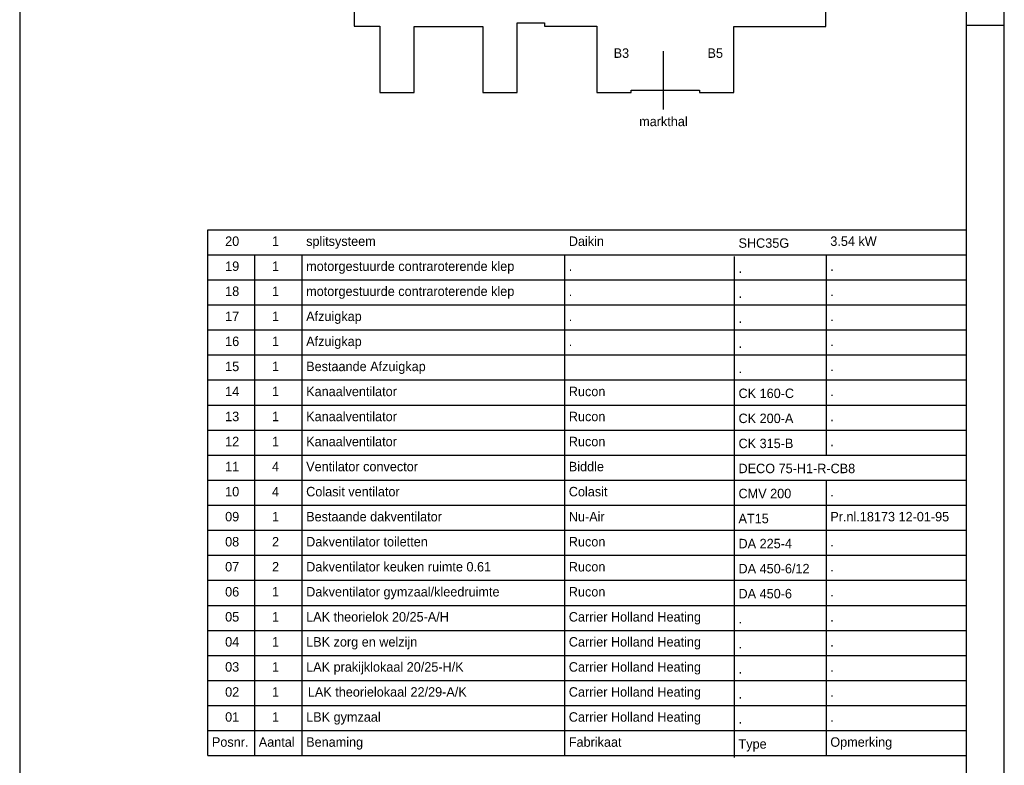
# Model space of a CAD drawing. Extents: x 0 to 1189, y 0 to 841.
# Tile 24 of 27: x 929 to 1189, y 102 to 298. Entities that reach past the tile are written whole.
import ezdxf

# ---------------------------------------------------------------- set-up
doc = ezdxf.new("R2010")
doc.units = 0
doc.linetypes.add('2322107', pattern=[2000, 1000, 1000])
for name, color, linetype in [('00KAD070', 5, 'CONTINUOUS'), ('AL$1----_ALGEMEEN', 7, 'CONTINUOUS'), ('AL$2----_RENVOOI', 7, 'CONTINUOUS'), ('AL$5----_NOORDPIJL', 7, 'CONTINUOUS'), ('BL$2----', 7, 'CONTINUOUS'), ('WL561---', 4, 'CONTINUOUS'), ('WL570---_TOEVOER', 3, 'CONTINUOUS'), ('WM561---', 1, 'CONTINUOUS')]:
    doc.layers.add(name, color=color, linetype=linetype)
doc.styles.add('BURO-025', font='BUROFONT.shx', dxfattribs={"height": 2.5})

# ---------------------------------------------------------------- blocks, each defined once
blk = doc.blocks.new('A$C39DB0CF5')
at = {"layer": 'AL$1----_ALGEMEEN', "color": 8}
blk.add_circle((72.36, 68.19), 8.75, dxfattribs=at)
at = {"layer": 'AL$2----_RENVOOI', "color": 8}
blk.add_lwpolyline([(0, 44.96), (0, 26.42), (6.8, 26.42), (6.8, 8.86), (15.88, 8.86), (15.88, 26.34), (33.98, 26.34), (33.98, 8.86), (43.07, 8.86), (43.07, 27.3), (50.33, 27.3), (50.33, 26.42), (64.08, 26.42), (64.08, 8.86), (73.16, 8.86), (73.16, 9.52), (91.26, 9.52), (91.26, 8.86), (100.35, 8.86), (100.35, 26.34), (124.62, 26.34), (124.62, 35.42), (122.35, 35.42), (122.35, 44.96), (104.21, 44.96), (104.21, 39.67), (91.28, 39.67), (91.28, 44.96), (73.15, 44.96), (73.15, 39.67), (68.47, 39.67), (68.47, 44.96), (50.33, 44.96), (50.33, 34.76), (43.07, 34.76), (43.07, 35.42), (42.25, 35.42), (42.25, 44.96), (24.12, 44.96), (24.12, 35.42), (16.04, 35.42), (16.04, 44.96)], close=True, dxfattribs=at)
at = {"layer": 'AL$5----_NOORDPIJL', "color": 8}
for points in [[(39.73, 72.53), (37.4, 72.57), (37.42, 73.73), (38, 74.1), (39.17, 74.08), (39.75, 73.7), (39.73, 72.53)], [(39.7, 70.2), (37.37, 70.23), (37.38, 71.4), (37.68, 71.77), (38.26, 71.76), (38.55, 71.38), (38.53, 70.22)], [(38.54, 70.97), (39.72, 71.71)], [(65.64, 70.12), (84.13, 71.24)], [(84.13, 71.24), (87.21, 71.39), (87.11, 64.39), (84.04, 64.62)], [(90.5, 70.56), (88.18, 70.59), (88.2, 71.75), (88.78, 72.12), (89.94, 72.1), (90.52, 71.72), (90.5, 70.56)], [(39.38, 67.87), (37.63, 67.9), (37.34, 68.28), (37.35, 69.07), (37.65, 69.44), (39.4, 69.42), (39.68, 69.04), (39.67, 68.25), (39.38, 67.87)], [(63.75, 66.61), (40.86, 68.63), (63.79, 70.01)], [(88.15, 68.61), (88.16, 69.4)], [(88.16, 69.04), (90.48, 69.01)], [(90.47, 68.58), (90.49, 69.37)], [(39.34, 65.54), (37.59, 65.57), (37.31, 65.95), (37.32, 66.74), (37.62, 67.11), (39.37, 67.09), (39.65, 66.7), (39.64, 65.92), (39.34, 65.54)], [(84.04, 64.81), (65.59, 66.44)], [(88.08, 63.62), (88.11, 65.16), (90.41, 63.59), (90.43, 65.13)], [(88.15, 65.94), (90.15, 65.92), (90.44, 66.29), (90.45, 67.07), (90.17, 67.45), (88.14, 67.48)], [(39.6, 63.21), (37.27, 63.24), (39.62, 64.75), (37.29, 64.78)]]:
    blk.add_lwpolyline(points, dxfattribs=at)
at = {"layer": 'WL561---', "color": 1}
blk.add_line((81.74, 4.37), (81.74, 19.83), dxfattribs=at)
at = {"layer": 'WL561---', "color": 1, "style": 'BURO-025'}
for s, p in [('B1', (57.26, 37.86)), ('B2', (80.86, 37.86)), ('B4', (111.8, 37.86)), ('A1', (7.68, 31.12)), ('A2', (31.68, 31.12)), ('B3', (68.56, 18.04)), ('B5', (93.36, 18.04)), ('markthal', (75.31, 0))]:
    blk.add_text(s, height=2.5, dxfattribs=at).set_placement(p)

msp = doc.modelspace()

# ---------------------------------------------------------------- linework, layer by layer
at = {"layer": '00KAD070', "linetype": 'CONTINUOUS'}
msp.add_line((1179, 10), (1179, 831), dxfattribs=at)
at = {"layer": 'WL561---', "color": 8, "linetype": 'CONTINUOUS'}
msp.add_line((928.8, 811.92), (928.8, 15.18), dxfattribs=at)
at = {"layer": 'WL570---_TOEVOER'}
for p, q in [((1189, 0), (1189, 841)), ((1179, 297), (1189, 297))]:
    msp.add_line(p, q, dxfattribs=at)
at = {"layer": 'WM561---', "linetype": '2322107'}
for p, q in [((978.55, 243), (1179, 243)), ((978.55, 236.39), (978.55, 243)), ((978.55, 236.39), (1179, 236.39)), ((978.55, 229.77), (978.55, 236.39)), ((990.93, 229.77), (990.93, 236.39)), ((1003.46, 229.77), (1003.46, 236.39)), ((1072.87, 229.77), (1072.87, 236.39)), ((1117.72, 229.28), (1117.72, 235.89)), ((1141.98, 229.77), (1141.98, 236.39)), ((978.55, 229.77), (1179, 229.77)), ((978.55, 223.16), (978.55, 229.77)), ((990.93, 223.16), (990.93, 229.77)), ((1003.46, 223.16), (1003.46, 229.77)), ((1072.87, 223.16), (1072.87, 229.77)), ((1117.72, 222.66), (1117.72, 229.28)), ((1141.98, 223.16), (1141.98, 229.77)), ((978.55, 223.16), (1179, 223.16)), ((978.55, 216.55), (978.55, 223.16)), ((990.93, 216.55), (990.93, 223.16)), ((1003.46, 216.55), (1003.46, 223.16)), ((1072.87, 216.55), (1072.87, 223.16)), ((1117.72, 216.05), (1117.72, 222.66)), ((1141.98, 216.55), (1141.98, 223.16)), ((978.55, 216.55), (1179, 216.55)), ((978.55, 209.93), (978.55, 216.55)), ((990.93, 209.93), (990.93, 216.55)), ((1003.46, 209.93), (1003.46, 216.55)), ((1072.87, 209.93), (1072.87, 216.55)), ((1117.72, 209.43), (1117.72, 216.05)), ((1141.98, 209.93), (1141.98, 216.55)), ((978.55, 209.93), (1179, 209.93)), ((978.55, 203.32), (978.55, 209.93)), ((990.93, 203.32), (990.93, 209.93)), ((1003.46, 203.32), (1003.46, 209.93)), ((1072.87, 203.32), (1072.87, 209.93)), ((1117.72, 202.82), (1117.72, 209.43)), ((1141.98, 203.32), (1141.98, 209.93)), ((978.55, 203.32), (1179, 203.32)), ((978.55, 196.7), (978.55, 203.32)), ((990.93, 196.7), (990.93, 203.32)), ((1003.46, 196.7), (1003.46, 203.32)), ((1072.87, 196.7), (1072.87, 203.32)), ((1141.98, 196.7), (1141.98, 203.32)), ((1117.72, 196.21), (1117.72, 202.82)), ((978.55, 196.7), (1179, 196.7)), ((978.55, 190.09), (978.55, 196.7)), ((990.93, 190.09), (990.93, 196.7)), ((1003.46, 190.09), (1003.46, 196.7)), ((1072.87, 190.09), (1072.87, 196.7)), ((1117.72, 189.59), (1117.72, 196.21)), ((1141.98, 190.09), (1141.98, 196.7)), ((978.55, 190.09), (1179, 190.09)), ((978.55, 183.48), (978.55, 190.09)), ((990.93, 183.48), (990.93, 190.09)), ((1003.46, 183.48), (1003.46, 190.09)), ((1072.87, 183.48), (1072.87, 190.09)), ((1141.98, 183.48), (1141.98, 190.09)), ((1117.72, 182.98), (1117.72, 189.59)), ((978.55, 183.48), (1179, 183.48)), ((978.55, 176.86), (978.55, 183.48)), ((990.93, 176.86), (990.93, 183.48)), ((1003.46, 176.86), (1003.46, 183.48)), ((1072.87, 176.86), (1072.87, 183.48)), ((1117.72, 176.36), (1117.72, 182.98)), ((978.55, 176.86), (1179, 176.86)), ((978.55, 170.25), (978.55, 176.86)), ((990.93, 170.25), (990.93, 176.86)), ((1003.46, 170.25), (1003.46, 176.86)), ((1072.87, 170.25), (1072.87, 176.86)), ((1117.72, 169.75), (1117.72, 176.36)), ((1141.98, 170.25), (1141.98, 176.86)), ((978.55, 170.25), (1179, 170.25)), ((978.55, 163.63), (978.55, 170.25)), ((990.93, 163.63), (990.93, 170.25)), ((1003.46, 163.63), (1003.46, 170.25)), ((1072.87, 163.63), (1072.87, 170.25)), ((1117.72, 163.13), (1117.72, 169.75)), ((1141.98, 163.63), (1141.98, 170.25)), ((978.55, 163.63), (1179, 163.63)), ((978.55, 157.02), (978.55, 163.63)), ((990.93, 157.02), (990.93, 163.63)), ((1003.46, 157.02), (1003.46, 163.63)), ((1072.87, 157.02), (1072.87, 163.63)), ((1117.72, 156.52), (1117.72, 163.13)), ((1141.98, 157.02), (1141.98, 163.63)), ((978.55, 157.02), (1179, 157.02)), ((978.55, 150.4), (978.55, 157.02)), ((990.93, 150.4), (990.93, 157.02)), ((1003.46, 150.4), (1003.46, 157.02)), ((1072.87, 150.4), (1072.87, 157.02)), ((1117.72, 149.91), (1117.72, 156.52)), ((1141.98, 150.4), (1141.98, 157.02)), ((978.55, 150.4), (1179, 150.4)), ((978.55, 143.79), (978.55, 150.4)), ((990.93, 143.79), (990.93, 150.4)), ((1003.46, 143.79), (1003.46, 150.4)), ((1072.87, 143.79), (1072.87, 150.4)), ((1117.72, 143.29), (1117.72, 149.91)), ((1141.98, 143.79), (1141.98, 150.4)), ((978.55, 143.79), (1179, 143.79)), ((978.55, 137.18), (978.55, 143.79)), ((990.93, 137.18), (990.93, 143.79)), ((1003.46, 137.18), (1003.46, 143.79)), ((1072.87, 137.18), (1072.87, 143.79)), ((1117.72, 136.68), (1117.72, 143.29)), ((1141.98, 137.18), (1141.98, 143.79)), ((978.55, 137.18), (1179, 137.18)), ((978.55, 130.56), (978.55, 137.18)), ((990.93, 130.56), (990.93, 137.18)), ((1003.46, 130.56), (1003.46, 137.18)), ((1072.87, 130.56), (1072.87, 137.18)), ((1117.72, 130.06), (1117.72, 136.68)), ((1141.98, 130.56), (1141.98, 137.18)), ((978.55, 130.56), (1179, 130.56)), ((978.55, 123.95), (978.55, 130.56)), ((990.93, 123.95), (990.93, 130.56)), ((1003.46, 123.95), (1003.46, 130.56)), ((1072.87, 123.95), (1072.87, 130.56)), ((1141.98, 123.95), (1141.98, 130.56)), ((1117.72, 123.45), (1117.72, 130.06)), ((978.55, 123.95), (1179, 123.95)), ((978.55, 117.33), (978.55, 123.95)), ((990.93, 117.33), (990.93, 123.95)), ((1003.46, 117.33), (1003.46, 123.95)), ((1072.87, 117.33), (1072.87, 123.95)), ((1117.72, 116.83), (1117.72, 123.45)), ((1141.98, 117.33), (1141.98, 123.95)), ((978.55, 117.33), (1179, 117.33)), ((978.55, 110.72), (978.55, 117.33)), ((990.93, 110.72), (990.93, 117.33)), ((1003.46, 110.72), (1003.46, 117.33)), ((1072.87, 110.72), (1072.87, 117.33)), ((1141.98, 110.72), (1141.98, 117.33)), ((1117.72, 110.22), (1117.72, 116.83)), ((978.55, 110.72), (1179, 110.72)), ((978.55, 104.11), (978.55, 110.72)), ((990.93, 104.11), (990.93, 110.72)), ((1003.46, 104.11), (1003.46, 110.72)), ((1072.87, 104.11), (1072.87, 110.72)), ((1117.72, 103.61), (1117.72, 110.22)), ((1141.98, 104.11), (1141.98, 110.72)), ((978.55, 104.11), (1179, 104.11))]:
    msp.add_line(p, q, dxfattribs=at)

# ---------------------------------------------------------------- block references
at = {"layer": 'BL$2----'}
msp.add_blockref('A$C39DB0CF5', (1017.2, 270.35), dxfattribs=at)

# ---------------------------------------------------------------- texts
at = {"layer": 'WM561---', "color": 140, "linetype": '2322107', "style": 'BURO-025'}
for s, p in [('20', (983.09, 238.72)), ('1', (995.48, 238.72)), ('splitsysteem ', (1004.5, 238.72)), ('Daikin', (1073.91, 238.72)), ('SHC35G', (1118.76, 238.23)), ('3.54 kW', (1143.02, 238.72)), ('19', (983.09, 232.11)), ('1', (995.48, 232.11)), ('motorgestuurde contraroterende klep', (1004.5, 232.11)), ('.', (1073.91, 232.11)), ('.', (1118.76, 231.61)), ('.', (1143.02, 232.11)), ('18', (983.09, 225.5)), ('1', (995.48, 225.5)), ('motorgestuurde contraroterende klep', (1004.5, 225.5)), ('.', (1073.91, 225.5)), ('.', (1118.76, 225)), ('.', (1143.02, 225.5)), ('17', (983.09, 218.88)), ('1', (995.48, 218.88)), ('Afzuigkap', (1004.5, 218.88)), ('.', (1073.91, 218.88)), ('.', (1118.76, 218.38)), ('.', (1143.02, 218.88)), ('16', (983.09, 212.27)), ('1', (995.48, 212.27)), ('Afzuigkap', (1004.5, 212.27)), ('.', (1073.91, 212.27)), ('.', (1118.76, 211.77)), ('.', (1143.02, 212.27)), ('Bestaande Afzuigkap', (1004.5, 205.65)), ('15', (983.09, 205.65)), ('1', (995.48, 205.65)), ('.', (1118.76, 205.15)), ('.', (1143.02, 205.65)), ('14', (983.09, 199.04)), ('1', (995.48, 199.04)), ('Kanaalventilator', (1004.5, 199.04)), ('Rucon', (1073.91, 199.04)), ('CK 160-C', (1118.76, 198.54)), ('.', (1143.02, 199.04)), ('13', (983.09, 192.43)), ('1', (995.48, 192.43)), ('Kanaalventilator', (1004.5, 192.43)), ('Rucon', (1073.91, 192.43)), ('CK 200-A', (1118.76, 191.93)), ('.', (1143.02, 192.43)), ('12', (983.09, 185.81)), ('1', (995.48, 185.81)), ('Kanaalventilator ', (1004.5, 185.81)), ('Rucon', (1073.91, 185.81)), ('CK 315-B', (1118.76, 185.31)), ('.', (1143.02, 185.81)), ('11', (983.09, 179.2)), ('4', (995.48, 179.2)), ('Ventilator convector', (1004.5, 179.2)), ('Biddle', (1073.91, 179.2)), ('DECO 75-H1-R-CB8', (1118.76, 178.7)), ('10', (983.09, 172.58)), ('4', (995.48, 172.58)), ('Colasit ventilator', (1004.5, 172.58)), ('Colasit', (1073.91, 172.58)), ('CMV 200', (1118.76, 172.08)), ('.', (1143.02, 172.58)), ('09', (983.09, 165.97)), ('1', (995.48, 165.97)), ('Bestaande dakventilator', (1004.5, 165.97)), ('Nu-Air', (1073.91, 165.97)), ('AT15', (1118.76, 165.47)), ('Pr.nl.18173 12-01-95', (1143.02, 165.97)), ('08', (983.09, 159.35)), ('2', (995.48, 159.35)), ('Dakventilator toiletten', (1004.5, 159.35)), ('Rucon', (1073.91, 159.35)), ('DA 225-4', (1118.76, 158.86)), ('.', (1143.02, 159.35)), ('07', (983.09, 152.74)), ('2', (995.48, 152.74)), ('Dakventilator keuken ruimte 0.61', (1004.5, 152.74)), ('Rucon', (1073.91, 152.74)), ('DA 450-6/12', (1118.76, 152.24)), ('.', (1143.02, 152.74)), ('06', (983.09, 146.13)), ('1', (995.48, 146.13)), ('Dakventilator gymzaal/kleedruimte', (1004.5, 146.13)), ('Rucon', (1073.91, 146.13)), ('DA 450-6', (1118.76, 145.63)), ('.', (1143.02, 146.13)), ('05', (983.09, 139.51)), ('1', (995.48, 139.51)), ('LAK theorielok 20/25-A/H', (1004.5, 139.51)), ('Carrier Holland Heating', (1073.91, 139.51)), ('.', (1118.76, 139.01)), ('.', (1143.02, 139.51)), ('04', (983.09, 132.9)), ('1', (995.48, 132.9)), ('LBK zorg en welzijn', (1004.5, 132.9)), ('Carrier Holland Heating', (1073.91, 132.9)), ('.', (1118.76, 132.4)), ('.', (1143.02, 132.9)), ('03', (983.09, 126.28)), ('1', (995.48, 126.28)), ('LAK prakijklokaal 20/25-H/K', (1004.5, 126.28)), ('Carrier Holland Heating', (1073.91, 126.28)), ('.', (1118.76, 125.78)), ('.', (1143.02, 126.28)), ('LAK theorielokaal 22/29-A/K', (1004.94, 119.67)), ('Carrier Holland Heating', (1073.91, 119.67)), ('02', (983.09, 119.67)), ('1', (995.48, 119.67)), ('.', (1143.02, 119.67)), ('.', (1118.76, 119.17)), ('01', (983.09, 113.06)), ('1', (995.48, 113.06)), ('LBK gymzaal', (1004.5, 113.06)), ('Carrier Holland Heating', (1073.91, 113.06)), ('.', (1118.76, 112.56)), ('.', (1143.02, 113.06)), ('Posnr.', (979.59, 106.44)), ('Aantal', (991.98, 106.44)), ('Benaming', (1004.5, 106.44)), ('Fabrikaat', (1073.91, 106.44)), ('Type', (1118.76, 105.94)), ('Opmerking', (1143.02, 106.44))]:
    msp.add_text(s, height=2.5, dxfattribs=at).set_placement(p)

doc.saveas('drawing.dxf')
